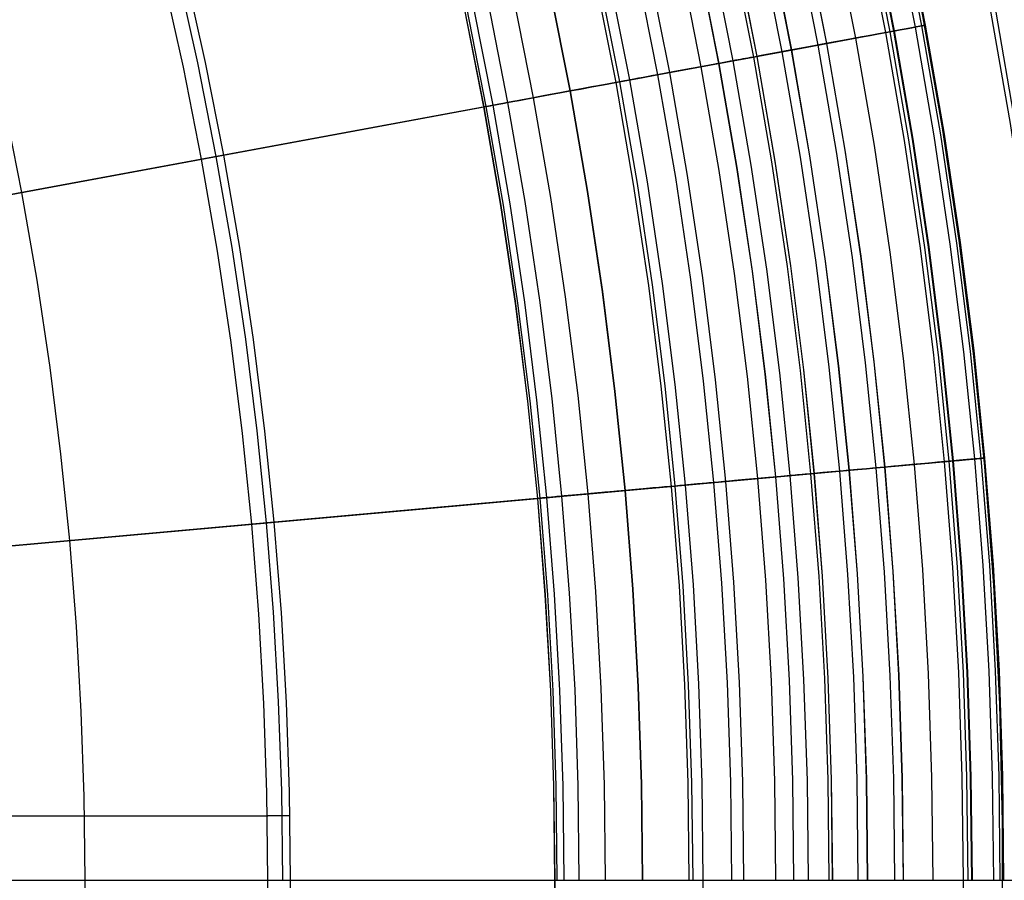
# Model space of a CAD drawing. Header units: millimetres. Extents: x -14 to 488, y -50 to 50.
# Tile 213 of 256: x 393.78 to 398.6, y -0.32 to 3.9. Entities that reach past the tile are written whole.
import ezdxf

# ---------------------------------------------------------------- set-up
doc = ezdxf.new("R2010")
doc.units = ezdxf.units.MM
doc.header["$MEASUREMENT"] = 0
doc.layers.add('Default', color=7, linetype='Continuous')

msp = doc.modelspace()

# ---------------------------------------------------------------- linework, layer by layer
at = {"layer": 'Default'}
for points in [[(398.5945, -0.6136), (398.5947, -0.0327), (398.5802, 0.548), (398.5511, 1.1282), (398.5074, 1.7075), (398.4516, 2.2624), (398.3823, 2.8157), (398.2997, 3.3672), (398.2037, 3.9166), (398.0944, 4.4634), (397.972, 5.0075), (397.8364, 5.5485), (397.6877, 6.0859), (397.5355, 6.5895), (397.3718, 7.0895), (397.1967, 7.5855), (397.0104, 8.0775), (396.8128, 8.5651), (396.6041, 9.048), (396.3845, 9.526), (396.1539, 9.9989)], [(398.5945, -0.6136), (398.5947, -0.0327), (398.5802, 0.548), (398.5511, 1.1282), (398.5074, 1.7075), (398.4516, 2.2624), (398.3823, 2.8157), (398.2997, 3.3672), (398.2037, 3.9166), (398.0944, 4.4634), (397.972, 5.0075), (397.8364, 5.5485), (397.6877, 6.0859), (397.5355, 6.5895), (397.3718, 7.0895), (397.1967, 7.5855), (397.0104, 8.0775), (396.8128, 8.5651), (396.6041, 9.048), (396.3845, 9.526), (396.1539, 9.9989)], [(393.8291, 9.7047), (394.077, 9.2397), (394.3122, 8.7705), (394.5345, 8.2976), (394.744, 7.8213), (394.9405, 7.3424), (395.1242, 6.8611), (395.295, 6.3781), (395.4529, 5.8939), (395.5982, 5.4088), (395.7308, 4.9235), (395.8508, 4.4382), (395.9585, 3.9536), (396.0539, 3.4699), (396.1373, 2.9877), (396.2088, 2.5073), (396.2687, 2.0292), (396.3171, 1.5536), (396.3543, 1.081), (396.3806, 0.6117), (396.3961, 0.146), (396.4013, -0.3158)], [(393.8295, 9.7049), (394.0775, 9.24), (394.3126, 8.7707), (394.535, 8.2978), (394.7444, 7.8215), (394.941, 7.3425), (395.1246, 6.8613), (395.2954, 6.3783), (395.4534, 5.894), (395.5986, 5.409), (395.7312, 4.9236), (395.8513, 4.4383), (395.959, 3.9537), (396.0544, 3.47), (396.1378, 2.9878), (396.2093, 2.5074), (396.2692, 2.0292), (396.3176, 1.5537), (396.3548, 1.0811), (396.3811, 0.6117), (396.3966, 0.146), (396.4017, -0.3158)], [(393.8295, 9.7049), (394.0775, 9.24), (394.3126, 8.7707), (394.535, 8.2978), (394.7444, 7.8215), (394.941, 7.3425), (395.1246, 6.8613), (395.2954, 6.3783), (395.4534, 5.894), (395.5986, 5.409), (395.7312, 4.9236), (395.8513, 4.4383), (395.959, 3.9537), (396.0544, 3.47), (396.1378, 2.9878), (396.2093, 2.5074), (396.2692, 2.0292), (396.3176, 1.5537), (396.3548, 1.0811), (396.3811, 0.6117), (396.3966, 0.146), (396.4017, -0.3158)], [(393.8393, 9.7103), (394.0873, 9.2451), (394.3226, 8.7756), (394.5451, 8.3024), (394.7546, 7.8259), (394.9513, 7.3466), (395.1351, 6.8651), (395.3059, 6.3819), (395.464, 5.8973), (395.6093, 5.412), (395.742, 4.9264), (395.8621, 4.4409), (395.9698, 3.956), (396.0653, 3.472), (396.1488, 2.9896), (396.2203, 2.5089), (396.2802, 2.0305), (396.3287, 1.5547), (396.3659, 1.0818), (396.3922, 0.6122), (396.4077, 0.1463), (396.4129, -0.3158)], [(393.8393, 9.7103), (394.0873, 9.2451), (394.3226, 8.7756), (394.5451, 8.3024), (394.7546, 7.8259), (394.9513, 7.3466), (395.1351, 6.8651), (395.3059, 6.3819), (395.464, 5.8973), (395.6093, 5.412), (395.742, 4.9264), (395.8621, 4.4409), (395.9698, 3.956), (396.0653, 3.472), (396.1488, 2.9896), (396.2203, 2.5089), (396.2802, 2.0305), (396.3287, 1.5547), (396.3659, 1.0818), (396.3922, 0.6122), (396.4077, 0.1463), (396.4129, -0.3158)], [(393.8686, 9.7264), (394.117, 9.2604), (394.3527, 8.7902), (394.5755, 8.3162), (394.7854, 7.8389), (394.9824, 7.3589), (395.1664, 6.8767), (395.3376, 6.3926), (395.4959, 5.9073), (395.6414, 5.4212), (395.7743, 4.9348), (395.8946, 4.4485), (396.0025, 3.9628), (396.0982, 3.4781), (396.1818, 2.9949), (396.2534, 2.5135), (396.3134, 2.0343), (396.3619, 1.5577), (396.3992, 1.0841), (396.4255, 0.6137), (396.4411, 0.147), (396.4463, -0.3158)], [(393.8686, 9.7264), (394.117, 9.2604), (394.3527, 8.7902), (394.5755, 8.3162), (394.7854, 7.8389), (394.9824, 7.3589), (395.1664, 6.8767), (395.3376, 6.3926), (395.4959, 5.9073), (395.6414, 5.4212), (395.7743, 4.9348), (395.8946, 4.4485), (396.0025, 3.9628), (396.0982, 3.4781), (396.1818, 2.9949), (396.2534, 2.5135), (396.3134, 2.0343), (396.3619, 1.5577), (396.3992, 1.0841), (396.4255, 0.6137), (396.4411, 0.147), (396.4463, -0.3158)], [(395.0381, 9.7367), (395.2855, 9.2431), (395.5194, 8.7455), (395.7397, 8.2445), (395.9465, 7.7406), (396.1397, 7.2344), (396.3194, 6.7263), (396.4856, 6.2168), (396.6384, 5.7065), (396.7778, 5.1959), (396.9041, 4.6855), (397.0174, 4.1756), (397.1178, 3.6668), (397.2055, 3.1595), (397.2808, 2.6542), (397.3437, 2.1511), (397.3947, 1.6509), (397.4338, 1.1537), (397.4615, 0.6599), (397.4778, 0.17), (397.4832, -0.3158)], [(396.2446, 9.7087), (396.4898, 9.1869), (396.7209, 8.6615), (396.9378, 8.133), (397.1404, 7.6021), (397.3288, 7.0693), (397.5031, 6.535), (397.6633, 5.9999), (397.8096, 5.4644), (397.942, 4.9291), (398.0608, 4.3944), (398.1661, 3.8608), (398.2581, 3.3288), (398.337, 2.7988), (398.403, 2.2713), (398.4565, 1.7466), (398.4975, 1.2252), (398.5265, 0.7075), (398.5437, 0.1937), (398.5493, -0.3158)], [(396.2734, 9.7227), (396.5191, 9.2002), (396.7505, 8.674), (396.9676, 8.1449), (397.1705, 7.6132), (397.3592, 7.0796), (397.5337, 6.5446), (397.6942, 6.0087), (397.8407, 5.4725), (397.9733, 4.9364), (398.0923, 4.401), (398.1977, 3.8666), (398.2898, 3.3339), (398.3688, 2.8032), (398.435, 2.2749), (398.4885, 1.7495), (398.5296, 1.2274), (398.5586, 0.7089), (398.5758, 0.1944), (398.5814, -0.3158)], [(396.288, 9.7298), (396.5338, 9.2069), (396.7654, 8.6804), (396.9827, 8.1508), (397.1857, 7.6188), (397.3745, 7.0848), (397.5492, 6.5494), (397.7098, 6.0132), (397.8563, 5.4766), (397.9891, 4.9401), (398.1081, 4.4043), (398.2136, 3.8696), (398.3058, 3.3365), (398.3849, 2.8054), (398.451, 2.2767), (398.5046, 1.751), (398.5457, 1.2285), (398.5747, 0.7096), (398.592, 0.1948), (398.5976, -0.3158)], [(396.288, 9.7298), (396.5338, 9.2069), (396.7654, 8.6804), (396.9827, 8.1508), (397.1857, 7.6188), (397.3745, 7.0848), (397.5492, 6.5494), (397.7097, 6.0132), (397.8563, 5.4766), (397.9891, 4.9401), (398.1081, 4.4043), (398.2136, 3.8696), (398.3058, 3.3365), (398.3849, 2.8054), (398.451, 2.2767), (398.5046, 1.751), (398.5457, 1.2285), (398.5747, 0.7096), (398.5919, 0.1948), (398.5976, -0.3158)], [(396.289, 9.7303), (396.5348, 9.2073), (396.7664, 8.6808), (396.9837, 8.1512), (397.1867, 7.6192), (397.3756, 7.0852), (397.5502, 6.5498), (397.7108, 6.0135), (397.8574, 5.4768), (397.9901, 4.9404), (398.1092, 4.4045), (398.2147, 3.8698), (398.3069, 3.3366), (398.3859, 2.8055), (398.4521, 2.2769), (398.5057, 1.7511), (398.5468, 1.2286), (398.5758, 0.7097), (398.593, 0.1948), (398.5987, -0.3158)], [(396.2892, 9.7304), (396.535, 9.2074), (396.7666, 8.6809), (396.9839, 8.1513), (397.187, 7.6193), (397.3758, 7.0852), (397.5505, 6.5498), (397.711, 6.0136), (397.8576, 5.4769), (397.9904, 4.9404), (398.1094, 4.4046), (398.215, 3.8698), (398.3071, 3.3367), (398.3862, 2.8056), (398.4524, 2.2769), (398.5059, 1.7511), (398.5471, 1.2286), (398.5761, 0.7097), (398.5933, 0.1948), (398.599, -0.3158)], [(396.2899, 9.7307), (396.5357, 9.2077), (396.7673, 8.6812), (396.9846, 8.1516), (397.1877, 7.6195), (397.3765, 7.0855), (397.5512, 6.5501), (397.7118, 6.0138), (397.8584, 5.4771), (397.9911, 4.9406), (398.1102, 4.4047), (398.2157, 3.87), (398.3079, 3.3368), (398.387, 2.8057), (398.4531, 2.277), (398.5067, 1.7512), (398.5478, 1.2286), (398.5769, 0.7097), (398.5941, 0.1948), (398.5997, -0.3158)], [(394.8984, 9.6644), (395.144, 9.1744), (395.3762, 8.6804), (395.5949, 8.183), (395.8002, 7.6827), (395.992, 7.1801), (396.1704, 6.6756), (396.3354, 6.1699), (396.4871, 5.6633), (396.6256, 5.1563), (396.751, 4.6495), (396.8634, 4.1433), (396.9631, 3.6382), (397.0502, 3.1345), (397.1249, 2.6328), (397.1874, 2.1334), (397.238, 1.6367), (397.2769, 1.1431), (397.3043, 0.6529), (397.3205, 0.1665), (397.3259, -0.3158)], [(394.8984, 9.6644), (395.144, 9.1744), (395.3762, 8.6804), (395.5949, 8.183), (395.8002, 7.6827), (395.992, 7.1801), (396.1704, 6.6756), (396.3354, 6.1699), (396.4871, 5.6633), (396.6256, 5.1563), (396.751, 4.6495), (396.8634, 4.1433), (396.9631, 3.6382), (397.0502, 3.1345), (397.1249, 2.6328), (397.1874, 2.1334), (397.238, 1.6367), (397.2769, 1.1431), (397.3043, 0.6529), (397.3205, 0.1665), (397.3259, -0.3158)], [(396.1114, 9.644), (396.3551, 9.1256), (396.5846, 8.6036), (396.8001, 8.0785), (397.0014, 7.551), (397.1886, 7.0216), (397.3618, 6.4908), (397.521, 5.9591), (397.6663, 5.4271), (397.7979, 4.8952), (397.9159, 4.364), (398.0205, 3.8339), (398.1119, 3.3053), (398.1903, 2.7787), (398.2559, 2.2546), (398.309, 1.7333), (398.3498, 1.2153), (398.3786, 0.7009), (398.3956, 0.1904), (398.4013, -0.3158)], [(396.1318, 9.6539), (396.3758, 9.135), (396.6056, 8.6125), (396.8212, 8.0869), (397.0227, 7.5589), (397.2101, 7.0289), (397.3835, 6.4976), (397.5428, 5.9654), (397.6883, 5.4328), (397.82, 4.9004), (397.9382, 4.3687), (398.0429, 3.838), (398.1344, 3.3089), (398.2128, 2.7818), (398.2785, 2.2572), (398.3317, 1.7354), (398.3725, 1.2168), (398.4013, 0.7019), (398.4184, 0.1909), (398.424, -0.3158)], [(396.1478, 9.6617), (396.3919, 9.1423), (396.6219, 8.6194), (396.8377, 8.0934), (397.0394, 7.565), (397.227, 7.0347), (397.4004, 6.5029), (397.5599, 5.9703), (397.7055, 5.4373), (397.8373, 4.9045), (397.9556, 4.3723), (398.0604, 3.8412), (398.1519, 3.3117), (398.2304, 2.7842), (398.2962, 2.2592), (398.3493, 1.737), (398.3902, 1.218), (398.419, 0.7027), (398.4361, 0.1913), (398.4417, -0.3158)], [(396.148, 9.6618), (396.3921, 9.1424), (396.6221, 8.6195), (396.8379, 8.0935), (397.0396, 7.5651), (397.2271, 7.0347), (397.4006, 6.503), (397.5601, 5.9703), (397.7057, 5.4374), (397.8375, 4.9045), (397.9558, 4.3723), (398.0606, 3.8413), (398.1521, 3.3118), (398.2306, 2.7843), (398.2964, 2.2592), (398.3495, 1.737), (398.3904, 1.218), (398.4192, 0.7027), (398.4363, 0.1913), (398.442, -0.3158)], [(396.1507, 9.6631), (396.3949, 9.1437), (396.6249, 8.6207), (396.8407, 8.0946), (397.0424, 7.5661), (397.23, 7.0357), (397.4035, 6.5039), (397.563, 5.9712), (397.7086, 5.4381), (397.8405, 4.9052), (397.9587, 4.373), (398.0635, 3.8418), (398.1551, 3.3122), (398.2336, 2.7847), (398.2994, 2.2595), (398.3525, 1.7373), (398.3934, 1.2182), (398.4223, 0.7028), (398.4393, 0.1914), (398.445, -0.3158)], [(394.8465, 9.6376), (395.0915, 9.1489), (395.3231, 8.6562), (395.5412, 8.1601), (395.746, 7.6612), (395.9373, 7.16), (396.1152, 6.6569), (396.2797, 6.1524), (396.431, 5.6472), (396.5691, 5.1416), (396.6942, 4.6362), (396.8063, 4.1313), (396.9057, 3.6276), (396.9926, 3.1253), (397.0671, 2.6249), (397.1294, 2.1268), (397.1799, 1.6315), (397.2186, 1.1392), (397.246, 0.6503), (397.2622, 0.1652), (397.2675, -0.3158)], [(394.6776, 9.5503), (394.9204, 9.0658), (395.1499, 8.5775), (395.3662, 8.0858), (395.5691, 7.5912), (395.7587, 7.0943), (395.9351, 6.5957), (396.0982, 6.0957), (396.2481, 5.5949), (396.385, 5.0937), (396.509, 4.5927), (396.6202, 4.0923), (396.7187, 3.593), (396.8048, 3.0951), (396.8786, 2.5991), (396.9404, 2.1054), (396.9904, 1.6144), (397.0289, 1.1264), (397.056, 0.6419), (397.072, 0.161), (397.0773, -0.3158)], [(394.7221, 9.5733), (394.9655, 9.0877), (395.1955, 8.5982), (395.4123, 8.1054), (395.6157, 7.6097), (395.8058, 7.1116), (395.9825, 6.6118), (396.146, 6.1106), (396.2963, 5.6086), (396.4335, 5.1063), (396.5578, 4.6042), (396.6692, 4.1026), (396.768, 3.6021), (396.8543, 3.103), (396.9283, 2.6059), (396.9902, 2.111), (397.0403, 1.6189), (397.0789, 1.1298), (397.106, 0.6441), (397.1221, 0.1621), (397.1274, -0.3158)], [(395.9777, 9.5791), (396.2198, 9.0641), (396.4479, 8.5455), (396.662, 8.0239), (396.862, 7.4998), (397.0479, 6.9738), (397.22, 6.4465), (397.3781, 5.9183), (397.5225, 5.3897), (397.6533, 4.8613), (397.7705, 4.3335), (397.8744, 3.8068), (397.9652, 3.2817), (398.0431, 2.7586), (398.1083, 2.2379), (398.161, 1.72), (398.2016, 1.2053), (398.2302, 0.6943), (398.2471, 0.1871), (398.2527, -0.3158)], [(392.4497, 9.5124), (392.6941, 9.0809), (392.9265, 8.6449), (393.1471, 8.2049), (393.3555, 7.7613), (393.552, 7.3148), (393.7363, 6.8656), (393.9085, 6.4143), (394.0687, 5.9614), (394.2168, 5.5073), (394.353, 5.0525), (394.4773, 4.5973), (394.5899, 4.1423), (394.6909, 3.6878), (394.7804, 3.2343), (394.8586, 2.7821), (394.9256, 2.3316), (394.9818, 1.8832), (395.0272, 1.4373), (395.0621, 0.9941), (395.0867, 0.554), (395.1013, 0.1173), (395.1061, -0.3158)], [(394.6611, 9.5417), (394.9037, 9.0577), (395.1331, 8.5698), (395.3491, 8.0785), (395.5519, 7.5844), (395.7414, 7.088), (395.9175, 6.5897), (396.0805, 6.0901), (396.2303, 5.5898), (396.3671, 5.089), (396.491, 4.5885), (396.602, 4.0885), (396.7005, 3.5896), (396.7865, 3.0921), (396.8603, 2.5966), (396.922, 2.1033), (396.972, 1.6127), (397.0104, 1.1252), (397.0375, 0.641), (397.0535, 0.1606), (397.0588, -0.3158)], [(394.6611, 9.5417), (394.9037, 9.0577), (395.1331, 8.5698), (395.3491, 8.0785), (395.5519, 7.5844), (395.7414, 7.088), (395.9175, 6.5897), (396.0805, 6.0901), (396.2303, 5.5898), (396.3671, 5.089), (396.491, 4.5885), (396.602, 4.0885), (396.7005, 3.5896), (396.7865, 3.0921), (396.8603, 2.5966), (396.922, 2.1033), (396.972, 1.6127), (397.0104, 1.1252), (397.0375, 0.641), (397.0535, 0.1606), (397.0588, -0.3158)], [(395.8092, 9.4973), (396.0493, 8.9865), (396.2755, 8.4722), (396.4878, 7.9549), (396.6862, 7.4352), (396.8706, 6.9136), (397.0412, 6.3906), (397.1981, 5.8667), (397.3413, 5.3425), (397.4709, 4.8185), (397.5872, 4.2951), (397.6903, 3.7727), (397.7803, 3.252), (397.8576, 2.7332), (397.9222, 2.2168), (397.9745, 1.7032), (398.0147, 1.1928), (398.0431, 0.6859), (398.0599, 0.183), (398.0654, -0.3158)], [(395.8471, 9.5157), (396.0877, 9.004), (396.3143, 8.4887), (396.527, 7.9704), (396.7257, 7.4497), (396.9105, 6.9271), (397.0814, 6.4031), (397.2386, 5.8783), (397.382, 5.3531), (397.5119, 4.8281), (397.6284, 4.3037), (397.7317, 3.7804), (397.8219, 3.2586), (397.8993, 2.7389), (397.9641, 2.2215), (398.0164, 1.7069), (398.0567, 1.1956), (398.0851, 0.6878), (398.102, 0.1839), (398.1075, -0.3158)], [(395.8478, 9.516), (396.0883, 9.0043), (396.315, 8.489), (396.5277, 7.9707), (396.7264, 7.45), (396.9112, 6.9274), (397.0821, 6.4034), (397.2393, 5.8785), (397.3827, 5.3533), (397.5126, 4.8283), (397.6291, 4.3039), (397.7324, 3.7805), (397.8226, 3.2588), (397.9, 2.739), (397.9648, 2.2216), (398.0172, 1.707), (398.0574, 1.1956), (398.0859, 0.6878), (398.1027, 0.1839), (398.1082, -0.3158)], [(394.997, -0.3158), (394.9922, 0.1148), (394.9777, 0.5491), (394.9532, 0.9867), (394.9185, 1.4275), (394.8733, 1.8709), (394.8175, 2.3168), (394.7508, 2.7647), (394.6731, 3.2144), (394.5841, 3.6654), (394.4837, 4.1173), (394.3717, 4.5698), (394.2481, 5.0224), (394.1127, 5.4747), (393.9653, 5.9263), (393.8061, 6.3767), (393.6348, 6.8254), (393.4515, 7.2721), (393.2562, 7.7162), (393.0489, 8.1572), (392.8296, 8.5948), (392.5984, 9.0283), (392.3555, 9.4574)], [(391.3387, 9.4107), (391.5816, 9.0061), (391.8133, 8.5968), (392.0338, 8.1833), (392.243, 7.766), (392.4407, 7.3453), (392.627, 6.9217), (392.8019, 6.4957), (392.9652, 6.0677), (393.1171, 5.6381), (393.2576, 5.2073), (393.3868, 4.7759), (393.5047, 4.3442), (393.6115, 3.9126), (393.7073, 3.4816), (393.7922, 3.0514), (393.8663, 2.6225), (393.9299, 2.1952), (393.9832, 1.7699), (394.0262, 1.347), (394.0593, 0.9266), (394.0827, 0.5092), (394.0965, 0.095), (394.1011, -0.3158)], [(394.4584, 9.4369), (394.6984, 8.9581), (394.9253, 8.4753), (395.1391, 7.9893), (395.3397, 7.5004), (395.5272, 7.0092), (395.7015, 6.5163), (395.8627, 6.022), (396.011, 5.527), (396.1463, 5.0316), (396.2688, 4.5363), (396.3787, 4.0417), (396.4761, 3.5481), (396.5612, 3.0559), (396.6342, 2.5656), (396.6953, 2.0776), (396.7447, 1.5922), (396.7827, 1.1099), (396.8095, 0.6309), (396.8254, 0.1555), (396.8306, -0.3158)], [(394.4584, 9.4369), (394.6984, 8.9581), (394.9253, 8.4753), (395.1391, 7.9893), (395.3397, 7.5004), (395.5272, 7.0092), (395.7015, 6.5163), (395.8627, 6.022), (396.011, 5.527), (396.1463, 5.0316), (396.2688, 4.5363), (396.3787, 4.0417), (396.4761, 3.5481), (396.5612, 3.0559), (396.6342, 2.5656), (396.6953, 2.0776), (396.7447, 1.5922), (396.7827, 1.1099), (396.8095, 0.6309), (396.8254, 0.1555), (396.8306, -0.3158)], [(394.4596, 9.4375), (394.6996, 8.9586), (394.9265, 8.4759), (395.1403, 7.9898), (395.341, 7.5009), (395.5284, 7.0097), (395.7027, 6.5167), (395.864, 6.0224), (396.0122, 5.5273), (396.1475, 5.0319), (396.2701, 4.5366), (396.38, 4.042), (396.4774, 3.5483), (396.5625, 3.0561), (396.6355, 2.5658), (396.6966, 2.0777), (396.746, 1.5923), (396.784, 1.1099), (396.8108, 0.6309), (396.8267, 0.1556), (396.8319, -0.3158)], [(395.6478, 9.419), (395.886, 8.9122), (396.1104, 8.402), (396.321, 7.8889), (396.5177, 7.3733), (396.7007, 6.8558), (396.87, 6.337), (397.0256, 5.8174), (397.1676, 5.2974), (397.2962, 4.7775), (397.4116, 4.2582), (397.5138, 3.7401), (397.6032, 3.2235), (397.6798, 2.7088), (397.7439, 2.1965), (397.7958, 1.687), (397.8357, 1.1807), (397.8638, 0.6779), (397.8805, 0.179), (397.886, -0.3158)], [(395.6895, 9.4392), (395.9282, 8.9314), (396.153, 8.4201), (396.3641, 7.9059), (396.5612, 7.3893), (396.7446, 6.8707), (396.9142, 6.3509), (397.0701, 5.8301), (397.2125, 5.309), (397.3413, 4.7881), (397.4569, 4.2678), (397.5594, 3.7485), (397.6489, 3.2308), (397.7257, 2.7151), (397.79, 2.2018), (397.8419, 1.6912), (397.8819, 1.1838), (397.9101, 0.68), (397.9268, 0.18), (397.9323, -0.3158)], [(395.6903, 9.4396), (395.929, 8.9318), (396.1538, 8.4205), (396.3649, 7.9062), (396.562, 7.3896), (396.7454, 6.871), (396.915, 6.3511), (397.0709, 5.8303), (397.2133, 5.3092), (397.3422, 4.7883), (397.4578, 4.2679), (397.5603, 3.7487), (397.6498, 3.231), (397.7266, 2.7152), (397.7908, 2.2019), (397.8428, 1.6913), (397.8828, 1.1839), (397.9109, 0.68), (397.9277, 0.18), (397.9332, -0.3158)], [(394.2966, 9.3533), (394.5346, 8.8785), (394.7596, 8.3999), (394.9715, 7.918), (395.1704, 7.4334), (395.3562, 6.9464), (395.529, 6.4577), (395.6889, 5.9677), (395.8358, 5.4769), (395.97, 4.9857), (396.0915, 4.4947), (396.2004, 4.0043), (396.297, 3.5149), (396.3814, 3.027), (396.4538, 2.5409), (396.5143, 2.0571), (396.5633, 1.5758), (396.601, 1.0976), (396.6275, 0.6227), (396.6433, 0.1515), (396.6485, -0.3158)], [(394.2966, 9.3533), (394.5346, 8.8785), (394.7596, 8.3999), (394.9715, 7.918), (395.1704, 7.4334), (395.3562, 6.9464), (395.529, 6.4577), (395.6889, 5.9677), (395.8358, 5.4769), (395.97, 4.9857), (396.0915, 4.4947), (396.2004, 4.0043), (396.297, 3.5149), (396.3814, 3.027), (396.4538, 2.5409), (396.5143, 2.0571), (396.5633, 1.5758), (396.601, 1.0976), (396.6275, 0.6227), (396.6433, 0.1515), (396.6485, -0.3158)], [(395.5202, 9.357), (395.7569, 8.8535), (395.9799, 8.3465), (396.1891, 7.8367), (396.3846, 7.3244), (396.5664, 6.8102), (396.7346, 6.2947), (396.8892, 5.7783), (397.0303, 5.2616), (397.1581, 4.7451), (397.2728, 4.2291), (397.3744, 3.7143), (397.4631, 3.2009), (397.5393, 2.6896), (397.603, 2.1805), (397.6545, 1.6743), (397.6941, 1.1712), (397.7221, 0.6716), (397.7387, 0.1758), (397.7441, -0.3158)], [(395.535, 9.3642), (395.7719, 8.8603), (395.995, 8.353), (396.2044, 7.8427), (396.4001, 7.33), (396.582, 6.8155), (396.7503, 6.2996), (396.905, 5.7829), (397.0463, 5.2658), (397.1742, 4.7488), (397.2889, 4.2325), (397.3906, 3.7173), (397.4794, 3.2036), (397.5556, 2.6918), (397.6193, 2.1824), (397.6709, 1.6758), (397.7106, 1.1723), (397.7385, 0.6723), (397.7551, 0.1762), (397.7606, -0.3158)], [(395.5356, 9.3645), (395.7725, 8.8606), (395.9956, 8.3532), (396.205, 7.843), (396.4007, 7.3303), (396.5826, 6.8157), (396.7509, 6.2998), (396.9057, 5.783), (397.0469, 5.2659), (397.1748, 4.749), (397.2895, 4.2327), (397.3912, 3.7174), (397.48, 3.2037), (397.5562, 2.6919), (397.62, 2.1825), (397.6716, 1.6758), (397.7112, 1.1723), (397.7392, 0.6723), (397.7558, 0.1762), (397.7612, -0.3158)], [(396.8558, 9.3533), (397.0909, 8.8187), (397.3116, 8.281), (397.5177, 7.7408), (397.7094, 7.1986), (397.8868, 6.655), (398.0498, 6.1105), (398.1987, 5.5656), (398.3334, 5.0209), (398.4543, 4.4769), (398.5614, 3.9339), (398.655, 3.3926), (398.7353, 2.8534), (398.8025, 2.3166), (398.8569, 1.7828), (398.8986, 1.2522), (398.9281, 0.7254), (398.9456, 0.2026), (398.9513, -0.3158)], [(396.8558, 9.3533), (397.0909, 8.8187), (397.3116, 8.281), (397.5177, 7.7408), (397.7094, 7.1986), (397.8868, 6.655), (398.0498, 6.1105), (398.1987, 5.5656), (398.3334, 5.0209), (398.4543, 4.4769), (398.5614, 3.9339), (398.655, 3.3926), (398.7353, 2.8534), (398.8025, 2.3166), (398.8569, 1.7828), (398.8986, 1.2522), (398.9281, 0.7254), (398.9456, 0.2026), (398.9513, -0.3158)], [(395.4288, 9.3126), (395.6644, 8.8114), (395.8863, 8.3068), (396.0946, 7.7992), (396.2892, 7.2893), (396.4702, 6.7775), (396.6376, 6.2643), (396.7915, 5.7504), (396.932, 5.236), (397.0592, 4.7218), (397.1733, 4.2083), (397.2744, 3.6958), (397.3628, 3.1848), (397.4386, 2.6758), (397.502, 2.1691), (397.5533, 1.6652), (397.5927, 1.1644), (397.6205, 0.667), (397.637, 0.1736), (397.6425, -0.3158)], [(396.8338, 9.3433), (397.0686, 8.8092), (397.2891, 8.2721), (397.495, 7.7325), (397.6865, 7.1908), (397.8637, 6.6478), (398.0265, 6.1038), (398.1752, 5.5596), (398.3099, 5.0154), (398.4306, 4.4719), (398.5376, 3.9295), (398.6311, 3.3888), (398.7113, 2.8501), (398.7785, 2.3139), (398.8328, 1.7806), (398.8745, 1.2506), (398.9039, 0.7243), (398.9214, 0.2021), (398.9271, -0.3158)], [(394.183, 9.2945), (394.4195, 8.8226), (394.6431, 8.347), (394.8538, 7.868), (395.0515, 7.3863), (395.2362, 6.9023), (395.4079, 6.4165), (395.5668, 5.9295), (395.7129, 5.4417), (395.8462, 4.9535), (395.967, 4.4655), (396.0753, 3.9781), (396.1713, 3.4916), (396.2551, 3.0067), (396.327, 2.5235), (396.3872, 2.0426), (396.4359, 1.5644), (396.4734, 1.089), (396.4998, 0.617), (396.5154, 0.1487), (396.5206, -0.3158)], [(394.183, 9.2945), (394.4195, 8.8226), (394.6431, 8.347), (394.8538, 7.868), (395.0515, 7.3863), (395.2362, 6.9023), (395.4079, 6.4165), (395.5668, 5.9295), (395.7129, 5.4417), (395.8462, 4.9535), (395.967, 4.4655), (396.0753, 3.9781), (396.1713, 3.4916), (396.2551, 3.0067), (396.327, 2.5235), (396.3872, 2.0426), (396.4359, 1.5644), (396.4734, 1.089), (396.4998, 0.617), (396.5154, 0.1487), (396.5206, -0.3158)], [(395.3648, 9.2816), (395.5996, 8.782), (395.8209, 8.279), (396.0285, 7.7731), (396.2224, 7.2648), (396.4028, 6.7546), (396.5697, 6.2431), (396.7231, 5.7308), (396.8631, 5.2181), (396.99, 4.7056), (397.1037, 4.1937), (397.2045, 3.6828), (397.2926, 3.1735), (397.3681, 2.6661), (397.4313, 2.1611), (397.4825, 1.6588), (397.5218, 1.1596), (397.5495, 0.6639), (397.5659, 0.172), (397.5714, -0.3158)], [(395.365, 9.2817), (395.5998, 8.7821), (395.8211, 8.2791), (396.0287, 7.7731), (396.2227, 7.2648), (396.4031, 6.7547), (396.5699, 6.2432), (396.7233, 5.7309), (396.8634, 5.2182), (396.9902, 4.7057), (397.1039, 4.1937), (397.2047, 3.6829), (397.2928, 3.1736), (397.3683, 2.6662), (397.4316, 2.1611), (397.4827, 1.6588), (397.522, 1.1596), (397.5497, 0.6639), (397.5662, 0.172), (397.5716, -0.3158)], [(394.1011, -0.3158), (394.0965, -0.7265)], [(394.9922, -0.7464), (394.997, -0.3158)], [(395.1061, -0.3158), (395.1013, -0.7488)], [(396.4013, -0.3158), (396.3961, -0.7775)], [(396.4017, -0.3158), (396.3966, -0.7776)], [(396.4017, -0.3158), (396.3966, -0.7776)], [(397.1274, -0.3158), (397.1221, -0.7937)], [(398.4013, -0.3158), (398.3956, -0.8219)]]:
    msp.add_lwpolyline(points, dxfattribs=at)
at = {"layer": 'Default', "extrusion": (-0.181963, 0.983305, 0)}
msp.add_lwpolyline([(-388.7782, 167.9005), (-388.7779, 167.9027), (-388.7776, 167.9049), (-388.7773, 167.9071), (-388.7769, 167.9094), (-388.7765, 167.9116), (-388.776, 167.9139), (-388.7754, 167.9161), (-388.7748, 167.9184), (-388.7741, 167.9207), (-388.7733, 167.9229), (-388.7726, 167.9252), (-388.7717, 167.9275), (-388.7708, 167.9297), (-388.7698, 167.932), (-388.7688, 167.9342), (-388.7677, 167.9364), (-388.7665, 167.9386), (-388.7653, 167.9408), (-388.764, 167.943), (-388.7627, 167.9451), (-388.7613, 167.9472), (-388.7598, 167.9493), (-388.7583, 167.9513), (-388.7567, 167.9534), (-388.7551, 167.9553), (-388.7534, 167.9573), (-388.7517, 167.9592), (-388.7499, 167.9611), (-388.748, 167.9629), (-388.7462, 167.9646), (-388.7442, 167.9664), (-388.7422, 167.968), (-388.7402, 167.9697), (-388.7382, 167.9712), (-388.7361, 167.9727), (-388.7339, 167.9742), (-388.7318, 167.9756), (-388.7296, 167.9769), (-388.7273, 167.9782), (-388.7251, 167.9794), (-388.7228, 167.9806), (-388.7205, 167.9817), (-388.7182, 167.9827), (-388.7158, 167.9837), (-388.7135, 167.9846), (-388.7111, 167.9855), (-388.7088, 167.9862), (-388.7064, 167.987), (-388.704, 167.9876), (-388.7016, 167.9882), (-388.6992, 167.9887), (-388.6968, 167.9892), (-388.6944, 167.9896), (-388.6921, 167.99), (-388.6897, 167.9903), (-388.6873, 167.9905), (-388.685, 167.9907), (-388.6827, 167.9908), (-388.6803, 167.9909), (-388.678, 167.9909), (-388.6758, 167.9908), (-388.6735, 167.9908), (-388.6713, 167.9906), (-388.6691, 167.9904)], dxfattribs=at)
at = {"layer": 'Default', "extrusion": (-0.087968, 0.996123, 0)}
for points in [[(-397.1127, 22.4213), (-397.113, 22.3872), (-397.1141, 22.3528), (-397.1159, 22.3181), (-397.1185, 22.2832), (-397.1218, 22.248), (-397.1259, 22.2127), (-397.1309, 22.1772), (-397.1366, 22.1416), (-397.1432, 22.1058), (-397.1506, 22.07), (-397.1589, 22.0342), (-397.1681, 21.9983), (-397.1781, 21.9625), (-397.189, 21.9267), (-397.2008, 21.891), (-397.2134, 21.8554), (-397.227, 21.82), (-397.2414, 21.7848), (-397.2568, 21.7499), (-397.273, 21.7152), (-397.2901, 21.6809), (-397.308, 21.6469), (-397.3269, 21.6133), (-397.3466, 21.5801), (-397.3671, 21.5474), (-397.3885, 21.5151), (-397.4106, 21.4834), (-397.4336, 21.4523), (-397.4573, 21.4218), (-397.4818, 21.392), (-397.507, 21.3628), (-397.5329, 21.3343), (-397.5595, 21.3065), (-397.5868, 21.2795), (-397.6147, 21.2532), (-397.6432, 21.2278), (-397.6722, 21.2032), (-397.7018, 21.1794), (-397.7318, 21.1566), (-397.7624, 21.1346), (-397.7934, 21.1135), (-397.8247, 21.0933), (-397.8565, 21.074), (-397.8885, 21.0557), (-397.9209, 21.0383), (-397.9535, 21.0219), (-397.9864, 21.0064), (-398.0194, 20.9919), (-398.0526, 20.9783), (-398.0859, 20.9657), (-398.1193, 20.9541), (-398.1527, 20.9433), (-398.1862, 20.9335), (-398.2197, 20.9247), (-398.2531, 20.9167), (-398.2865, 20.9096), (-398.3197, 20.9035), (-398.3529, 20.8982), (-398.3858, 20.8938), (-398.4186, 20.8902), (-398.4512, 20.8874), (-398.4836, 20.8855), (-398.5157, 20.8844), (-398.5476, 20.884), (-398.5794, 20.8844), (-398.6115, 20.8855), (-398.6439, 20.8874), (-398.6765, 20.8902), (-398.7093, 20.8938), (-398.7423, 20.8982), (-398.7754, 20.9035), (-398.8087, 20.9096), (-398.842, 20.9167), (-398.8754, 20.9247), (-398.9089, 20.9335), (-398.9424, 20.9433), (-398.9758, 20.9541), (-399.0092, 20.9657), (-399.0426, 20.9783), (-399.0757, 20.9919), (-399.1088, 21.0064), (-399.1416, 21.0219), (-399.1742, 21.0383), (-399.2066, 21.0557), (-399.2387, 21.074), (-399.2704, 21.0933), (-399.3018, 21.1135), (-399.3328, 21.1346), (-399.3633, 21.1566), (-399.3934, 21.1794), (-399.4229, 21.2032), (-399.452, 21.2278), (-399.4804, 21.2532), (-399.5083, 21.2795), (-399.5356, 21.3065), (-399.5622, 21.3343), (-399.5881, 21.3628), (-399.6133, 21.392), (-399.6378, 21.4218), (-399.6615, 21.4523), (-399.6845, 21.4834), (-399.7067, 21.5151), (-399.728, 21.5474), (-399.7486, 21.5801), (-399.7682, 21.6133), (-399.7871, 21.6469), (-399.8051, 21.6809), (-399.8222, 21.7152), (-399.8384, 21.7499), (-399.8537, 21.7848), (-399.8682, 21.82), (-399.8817, 21.8554), (-399.8944, 21.891), (-399.9062, 21.9267), (-399.917, 21.9625), (-399.9271, 21.9983), (-399.9362, 22.0342), (-399.9445, 22.07), (-399.9519, 22.1058), (-399.9585, 22.1416), (-399.9642, 22.1772), (-399.9692, 22.2127), (-399.9733, 22.248), (-399.9766, 22.2832), (-399.9792, 22.3181), (-399.981, 22.3528), (-399.9821, 22.3872), (-399.9825, 22.4213)], [(-399.9825, 22.4213), (-399.9821, 22.4554), (-399.981, 22.4899), (-399.9792, 22.5245), (-399.9766, 22.5595), (-399.9733, 22.5946), (-399.9692, 22.6299), (-399.9642, 22.6654), (-399.9585, 22.7011), (-399.9519, 22.7368), (-399.9445, 22.7726), (-399.9362, 22.8085), (-399.9271, 22.8443), (-399.917, 22.8802), (-399.9062, 22.916), (-399.8944, 22.9516), (-399.8817, 22.9872), (-399.8682, 23.0226), (-399.8537, 23.0578), (-399.8384, 23.0927), (-399.8222, 23.1274), (-399.8051, 23.1618), (-399.7871, 23.1958), (-399.7682, 23.2294), (-399.7486, 23.2626), (-399.728, 23.2953), (-399.7067, 23.3275), (-399.6845, 23.3592), (-399.6615, 23.3903), (-399.6378, 23.4208), (-399.6133, 23.4507), (-399.5881, 23.4799), (-399.5622, 23.5084), (-399.5356, 23.5362), (-399.5083, 23.5632), (-399.4804, 23.5894), (-399.452, 23.6148), (-399.4229, 23.6394), (-399.3934, 23.6632), (-399.3633, 23.6861), (-399.3328, 23.7081), (-399.3018, 23.7292), (-399.2704, 23.7493), (-399.2387, 23.7686), (-399.2066, 23.7869), (-399.1742, 23.8043), (-399.1416, 23.8207), (-399.1088, 23.8362), (-399.0757, 23.8507), (-399.0426, 23.8643), (-399.0092, 23.8769), (-398.9758, 23.8886), (-398.9424, 23.8993), (-398.9089, 23.9091), (-398.8754, 23.918), (-398.842, 23.9259), (-398.8087, 23.933), (-398.7754, 23.9392), (-398.7423, 23.9444), (-398.7093, 23.9489), (-398.6765, 23.9524), (-398.6439, 23.9552), (-398.6115, 23.9571), (-398.5794, 23.9583), (-398.5476, 23.9587), (-398.5157, 23.9583), (-398.4836, 23.9571), (-398.4512, 23.9552), (-398.4186, 23.9524), (-398.3858, 23.9489), (-398.3529, 23.9444), (-398.3197, 23.9392), (-398.2865, 23.933), (-398.2531, 23.9259), (-398.2197, 23.918), (-398.1862, 23.9091), (-398.1527, 23.8993), (-398.1193, 23.8886), (-398.0859, 23.8769), (-398.0526, 23.8643), (-398.0194, 23.8507), (-397.9864, 23.8362), (-397.9535, 23.8207), (-397.9209, 23.8043), (-397.8885, 23.7869), (-397.8565, 23.7686), (-397.8247, 23.7493), (-397.7934, 23.7292), (-397.7624, 23.7081), (-397.7318, 23.6861), (-397.7018, 23.6632), (-397.6722, 23.6394), (-397.6432, 23.6148), (-397.6147, 23.5894), (-397.5868, 23.5632), (-397.5595, 23.5362), (-397.5329, 23.5084), (-397.507, 23.4799), (-397.4818, 23.4507), (-397.4573, 23.4208), (-397.4336, 23.3903), (-397.4106, 23.3592), (-397.3885, 23.3275), (-397.3671, 23.2953), (-397.3466, 23.2626), (-397.3269, 23.2294), (-397.308, 23.1958), (-397.2901, 23.1618), (-397.273, 23.1274), (-397.2568, 23.0927), (-397.2414, 23.0578), (-397.227, 23.0226), (-397.2134, 22.9872), (-397.2008, 22.9516), (-397.189, 22.916), (-397.1781, 22.8802), (-397.1681, 22.8443), (-397.1589, 22.8085), (-397.1506, 22.7726), (-397.1432, 22.7368), (-397.1366, 22.7011), (-397.1309, 22.6654), (-397.1259, 22.6299), (-397.1218, 22.5946), (-397.1185, 22.5595), (-397.1159, 22.5245), (-397.1141, 22.4899), (-397.113, 22.4554), (-397.1127, 22.4213)]]:
    msp.add_lwpolyline(points, dxfattribs=at)
at = {"layer": 'Default', "extrusion": (-0.089854, 0.995955, 0)}
msp.add_lwpolyline([(-393.5584, 167.9005), (-393.5581, 167.9027), (-393.5579, 167.9049), (-393.5575, 167.9071), (-393.5571, 167.9094), (-393.5567, 167.9116), (-393.5562, 167.9139), (-393.5556, 167.9161), (-393.555, 167.9184), (-393.5543, 167.9207), (-393.5536, 167.9229), (-393.5528, 167.9252), (-393.5519, 167.9275), (-393.551, 167.9297), (-393.55, 167.932), (-393.549, 167.9342), (-393.5479, 167.9364), (-393.5467, 167.9386), (-393.5455, 167.9408), (-393.5442, 167.943), (-393.5429, 167.9451), (-393.5415, 167.9472), (-393.54, 167.9493), (-393.5385, 167.9513), (-393.5369, 167.9534), (-393.5353, 167.9553), (-393.5336, 167.9573), (-393.5319, 167.9592), (-393.5301, 167.9611), (-393.5282, 167.9629), (-393.5264, 167.9646), (-393.5244, 167.9664), (-393.5225, 167.968), (-393.5204, 167.9697), (-393.5184, 167.9712), (-393.5163, 167.9727), (-393.5141, 167.9742), (-393.512, 167.9756), (-393.5098, 167.9769), (-393.5076, 167.9782), (-393.5053, 167.9794), (-393.503, 167.9806), (-393.5007, 167.9817), (-393.4984, 167.9827), (-393.4961, 167.9837), (-393.4937, 167.9846), (-393.4913, 167.9855), (-393.489, 167.9862), (-393.4866, 167.987), (-393.4842, 167.9876), (-393.4818, 167.9882), (-393.4794, 167.9887), (-393.477, 167.9892), (-393.4746, 167.9896), (-393.4723, 167.99), (-393.4699, 167.9903), (-393.4675, 167.9905), (-393.4652, 167.9907), (-393.4629, 167.9908), (-393.4605, 167.9909), (-393.4582, 167.9909), (-393.456, 167.9908), (-393.4537, 167.9908), (-393.4515, 167.9906), (-393.4493, 167.9904)], dxfattribs=at)
at = {"layer": 'Default', "extrusion": (0, 1, 0)}
for points in [[(-393.1057, 167.8086), (-394.997, 167.9904)], [(-395.1061, 167.9005), (-395.1058, 167.9027), (-395.1055, 167.9049), (-395.1052, 167.9071), (-395.1048, 167.9094), (-395.1044, 167.9116), (-395.1039, 167.9139), (-395.1033, 167.9161), (-395.1027, 167.9184), (-395.102, 167.9207), (-395.1013, 167.9229), (-395.1005, 167.9252), (-395.0996, 167.9275), (-395.0987, 167.9297), (-395.0977, 167.932), (-395.0967, 167.9342), (-395.0956, 167.9364), (-395.0944, 167.9386), (-395.0932, 167.9408), (-395.0919, 167.943), (-395.0906, 167.9451), (-395.0892, 167.9472), (-395.0877, 167.9493), (-395.0862, 167.9513), (-395.0846, 167.9534), (-395.083, 167.9553), (-395.0813, 167.9573), (-395.0796, 167.9592), (-395.0778, 167.9611), (-395.0759, 167.9629), (-395.0741, 167.9646), (-395.0721, 167.9664), (-395.0702, 167.968), (-395.0681, 167.9697), (-395.0661, 167.9712), (-395.064, 167.9727), (-395.0618, 167.9742), (-395.0597, 167.9756), (-395.0575, 167.9769), (-395.0552, 167.9782), (-395.053, 167.9794), (-395.0507, 167.9806), (-395.0484, 167.9817), (-395.0461, 167.9827), (-395.0437, 167.9837), (-395.0414, 167.9846), (-395.039, 167.9855), (-395.0367, 167.9862), (-395.0343, 167.987), (-395.0319, 167.9876), (-395.0295, 167.9882), (-395.0271, 167.9887), (-395.0247, 167.9892), (-395.0223, 167.9896), (-395.02, 167.99), (-395.0176, 167.9903), (-395.0152, 167.9905), (-395.0129, 167.9907), (-395.0106, 167.9908), (-395.0082, 167.9909), (-395.0059, 167.9909), (-395.0037, 167.9908), (-395.0014, 167.9908), (-394.9992, 167.9906), (-394.997, 167.9904)]]:
    msp.add_lwpolyline(points, dxfattribs=at)
at = {"layer": 'Default'}
for points in [[(395.0702, -0.3158, 167.968), (395.0652, 0.1222, 167.968), (395.0504, 0.56, 167.968), (395.0258, 0.9974, 167.968), (394.9914, 1.434, 167.968), (394.9455, 1.8845, 167.968), (394.8891, 2.3337, 167.968), (394.8223, 2.7816, 167.968), (394.745, 3.2277, 167.968), (394.6547, 3.6851, 167.968), (394.5535, 4.1403, 167.968), (394.4414, 4.5928, 167.968), (394.3184, 5.0426, 167.968), (394.1813, 5.5006, 167.968), (394.0329, 5.955, 167.968), (393.8734, 6.4057, 167.968), (393.7029, 6.8524, 167.968), (393.5176, 7.3038, 167.968), (393.321, 7.7505, 167.968), (393.1133, 8.1921, 167.968), (392.8946, 8.6284, 167.968), (392.6614, 9.0658, 167.968), (392.417, 9.4971, 167.968)], [(392.8134, 2.8703, 167.8086), (395.4678, 3.3615, 135.9018), (396.768, 3.6021, 113.236), (397.5849, 3.7532, 93.2153), (398.2136, 3.8696, 30.9743), (398.2031, 3.8676, 30.2517), (398.1898, 3.8652, 29.9205), (398.1718, 3.8619, 29.6087), (398.1495, 3.8577, 29.3157), (398.1232, 3.8529, 29.0412), (398.0934, 3.8473, 28.7845), (398.0606, 3.8413, 28.5452), (398.025, 3.8347, 28.3228), (397.9871, 3.8277, 28.1165), (397.9473, 3.8203, 27.9256), (397.9059, 3.8127, 27.7494), (397.8634, 3.8048, 27.5871), (397.82, 3.7968, 27.438), (397.7763, 3.7887, 27.3014), (397.7324, 3.7805, 27.1765), (397.6888, 3.7725, 27.0625), (397.6456, 3.7645, 26.9585), (397.6027, 3.7565, 26.8631), (397.5603, 3.7487, 26.7753), (397.5182, 3.7409, 26.694), (397.4762, 3.7331, 26.618), (397.4339, 3.7253, 26.5461), (397.3912, 3.7174, 26.4772), (397.3475, 3.7093, 26.41), (397.3024, 3.701, 26.3433), (396.894, 3.6254, 25.7739), (396.8272, 3.613, 25.6736), (396.7627, 3.6011, 25.5725), (396.7005, 3.5896, 25.4705), (396.6406, 3.5785, 25.3673), (396.5832, 3.5679, 25.2629), (396.5283, 3.5577, 25.1573), (396.4761, 3.5481, 25.0504), (396.4267, 3.5389, 24.9422), (396.3803, 3.5303, 24.8329), (396.337, 3.5223, 24.7227), (396.297, 3.5149, 24.6119), (396.2604, 3.5081, 24.5007), (396.2273, 3.502, 24.3897), (396.1975, 3.4965, 24.2791), (396.1713, 3.4916, 24.1696), (396.1484, 3.4874, 24.0615), (396.1287, 3.4838, 23.9552), (396.1121, 3.4807, 23.8511), (396.0982, 3.4781, 23.7495), (396.0869, 3.476, 23.6507), (396.0779, 3.4744, 23.5549), (396.0653, 3.472, 23.3725), (396.0583, 3.4707, 23.2024), (396.0539, 3.4699, 22.75), (396.0583, 3.4707, 22.2976), (396.0653, 3.472, 22.1275), (396.0779, 3.4744, 21.9451), (396.0869, 3.476, 21.8493), (396.0982, 3.4781, 21.7505), (396.1121, 3.4807, 21.6489), (396.1287, 3.4838, 21.5448), (396.1484, 3.4874, 21.4385), (396.1713, 3.4916, 21.3304), (396.1975, 3.4965, 21.2209), (396.2273, 3.502, 21.1103), (396.2604, 3.5081, 20.9993), (396.297, 3.5149, 20.8881), (396.337, 3.5223, 20.7773), (396.3803, 3.5303, 20.6671), (396.4267, 3.5389, 20.5578), (396.4761, 3.5481, 20.4496), (396.5283, 3.5577, 20.3427), (396.5832, 3.5679, 20.2371), (396.6406, 3.5785, 20.1327), (396.7005, 3.5896, 20.0295), (396.7627, 3.6011, 19.9275), (396.8272, 3.613, 19.8264), (396.894, 3.6254, 19.7261), (397.3019, 3.7009, 19.1572), (397.347, 3.7092, 19.0905), (397.3906, 3.7173, 19.0234), (397.4332, 3.7252, 18.9545), (397.4754, 3.733, 18.8826), (397.5173, 3.7407, 18.8065), (397.5594, 3.7485, 18.7251), (397.6019, 3.7564, 18.6371), (397.6448, 3.7643, 18.5415), (397.6881, 3.7723, 18.437), (397.7317, 3.7804, 18.3225), (397.7756, 3.7885, 18.197), (397.8194, 3.7966, 18.0597), (397.8629, 3.8047, 17.9098), (397.9055, 3.8126, 17.7466), (397.9469, 3.8202, 17.5693), (397.9868, 3.8276, 17.3773), (398.0247, 3.8346, 17.1698), (398.0604, 3.8412, 16.946), (398.0933, 3.8473, 16.7054), (398.1231, 3.8528, 16.4472), (398.1494, 3.8577, 16.1711), (398.1718, 3.8618, 15.8763), (398.1898, 3.8652, 15.5623), (398.203, 3.8676, 15.2287), (398.2136, 3.8696, 14.5001), (398.1661, 3.8608, 9.9809), (398.1122, 3.8508, 8.3072), (398.0429, 3.838, 6.9636), (397.9622, 3.8231, 5.9048), (397.8744, 3.8068, 5.0834), (397.8292, 3.7985, 4.7466), (397.7834, 3.79, 4.4491), (397.7371, 3.7814, 4.1831), (397.6439, 3.7642, 3.7196), (397.5988, 3.7558, 3.5233), (397.5553, 3.7478, 3.3511), (397.5138, 3.7401, 3.2022), (397.4746, 3.7328, 3.0758), (397.438, 3.7261, 2.9701), (397.4208, 3.7229, 2.9244), (397.4045, 3.7198, 2.8831), (397.389, 3.717, 2.8459), (397.3744, 3.7143, 2.8126), (397.3607, 3.7118, 2.7829), (397.3478, 3.7094, 2.7564), (397.3354, 3.7071, 2.7324), (397.3234, 3.7048, 2.7106), (397.3115, 3.7026, 2.6904), (397.2995, 3.7004, 2.6714), (397.2872, 3.6981, 2.6529), (397.2744, 3.6958, 2.6346), (397.2609, 3.6933, 2.6158), (397.2463, 3.6906, 2.5964), (397.2304, 3.6876, 2.576), (397.2127, 3.6844, 2.5542), (397.193, 3.6807, 2.5308), (397.1708, 3.6766, 2.5055), (397.1178, 3.6668, 2.4477), (397.0602, 3.6561, 2.3882), (397.006, 3.6461, 2.3355), (396.9799, 3.6413, 2.3116), (396.9546, 3.6366, 2.2891), (396.9299, 3.632, 2.2681), (396.9057, 3.6276, 2.2484), (396.8821, 3.6232, 2.2299), (396.8588, 3.6189, 2.2126), (396.8358, 3.6146, 2.1963), (396.8128, 3.6104, 2.181), (396.7898, 3.6061, 2.1666), (396.7665, 3.6018, 2.1529), (396.7429, 3.5974, 2.1398), (396.7187, 3.593, 2.1272), (396.6938, 3.5883, 2.1151), (396.668, 3.5836, 2.1034), (396.641, 3.5786, 2.0921), (396.6124, 3.5733, 2.0813), (396.582, 3.5677, 2.0709), (396.5496, 3.5617, 2.061), (396.5148, 3.5552, 2.0515), (396.4774, 3.5483, 2.0424), (396.4371, 3.5408, 2.0338), (396.3937, 3.5328, 2.0259), (396.3469, 3.5241, 2.0187), (396.2965, 3.5148, 2.0124), (396.2423, 3.5048, 2.0073), (396.184, 3.494, 2.0034), (396.1215, 3.4824, 2.0009), (375.5965, -0.3158, 2)], [(393.0349, 1.2575, 167.8086), (395.7235, 1.5001, 135.9018), (397.0403, 1.6189, 113.236), (397.8677, 1.6935, 93.2153), (398.5046, 1.751, 30.9743), (398.4939, 1.75, 30.2517), (398.4805, 1.7488, 29.9205), (398.4622, 1.7472, 29.6087), (398.4396, 1.7451, 29.3157), (398.413, 1.7427, 29.0412), (398.3828, 1.74, 28.7845), (398.3495, 1.737, 28.5452), (398.3135, 1.7337, 28.3228), (398.2752, 1.7303, 28.1165), (398.2348, 1.7267, 27.9256), (398.1929, 1.7229, 27.7494), (398.1499, 1.719, 27.5871), (398.1059, 1.715, 27.438), (398.0616, 1.711, 27.3014), (398.0172, 1.707, 27.1765), (397.973, 1.703, 27.0625), (397.9292, 1.6991, 26.9585), (397.8858, 1.6952, 26.8631), (397.8428, 1.6913, 26.7753), (397.8002, 1.6874, 26.694), (397.7576, 1.6836, 26.618), (397.7149, 1.6797, 26.5461), (397.6716, 1.6758, 26.4772), (397.6274, 1.6718, 26.41), (397.5816, 1.6677, 26.3433), (397.168, 1.6304, 25.7739), (397.1003, 1.6243, 25.6736), (397.035, 1.6184, 25.5725), (396.972, 1.6127, 25.4705), (396.9113, 1.6072, 25.3673), (396.8532, 1.602, 25.2629), (396.7976, 1.597, 25.1573), (396.7447, 1.5922, 25.0504), (396.6947, 1.5877, 24.9422), (396.6477, 1.5835, 24.8329), (396.6038, 1.5795, 24.7227), (396.5633, 1.5758, 24.6119), (396.5262, 1.5725, 24.5007), (396.4927, 1.5695, 24.3897), (396.4626, 1.5668, 24.2791), (396.4359, 1.5644, 24.1696), (396.4128, 1.5623, 24.0615), (396.3928, 1.5605, 23.9552), (396.376, 1.5589, 23.8511), (396.3619, 1.5577, 23.7495), (396.3505, 1.5566, 23.6507), (396.3413, 1.5558, 23.5549), (396.3287, 1.5547, 23.3725), (396.3215, 1.554, 23.2024), (396.3171, 1.5536, 22.75), (396.3215, 1.554, 22.2976), (396.3287, 1.5547, 22.1275), (396.3413, 1.5558, 21.9451), (396.3505, 1.5566, 21.8493), (396.3619, 1.5577, 21.7505), (396.376, 1.5589, 21.6489), (396.3928, 1.5605, 21.5448), (396.4128, 1.5623, 21.4385), (396.4359, 1.5644, 21.3304), (396.4626, 1.5668, 21.2209), (396.4927, 1.5695, 21.1103), (396.5262, 1.5725, 20.9993), (396.5633, 1.5758, 20.8881), (396.6038, 1.5795, 20.7773), (396.6477, 1.5835, 20.6671), (396.6947, 1.5877, 20.5578), (396.7447, 1.5922, 20.4496), (396.7976, 1.597, 20.3427), (396.8532, 1.602, 20.2371), (396.9113, 1.6072, 20.1327), (396.972, 1.6127, 20.0295), (397.035, 1.6184, 19.9275), (397.1003, 1.6243, 19.8264), (397.168, 1.6304, 19.7261), (397.5811, 1.6677, 19.1572), (397.6268, 1.6718, 19.0905), (397.6709, 1.6758, 19.0234), (397.7141, 1.6797, 18.9545), (397.7568, 1.6835, 18.8826), (397.7993, 1.6874, 18.8065), (397.8419, 1.6912, 18.7251), (397.885, 1.6951, 18.6371), (397.9284, 1.699, 18.5415), (397.9722, 1.703, 18.437), (398.0164, 1.7069, 18.3225), (398.0609, 1.711, 18.197), (398.1053, 1.715, 18.0597), (398.1493, 1.7189, 17.9098), (398.1925, 1.7228, 17.7466), (398.2344, 1.7266, 17.5693), (398.2748, 1.7303, 17.3773), (398.3133, 1.7337, 17.1698), (398.3493, 1.737, 16.946), (398.3827, 1.74, 16.7054), (398.4129, 1.7427, 16.4472), (398.4395, 1.7451, 16.1711), (398.4622, 1.7472, 15.8763), (398.4804, 1.7488, 15.5623), (398.4939, 1.75, 15.2287), (398.5046, 1.751, 14.5001), (398.4565, 1.7466, 9.9809), (398.4018, 1.7417, 8.3072), (398.3317, 1.7354, 6.9636), (398.2499, 1.728, 5.9048), (398.161, 1.72, 5.0834), (398.1152, 1.7159, 4.7466), (398.0688, 1.7117, 4.4491), (398.0219, 1.7074, 4.1831), (397.9275, 1.6989, 3.7196), (397.8818, 1.6948, 3.5233), (397.8378, 1.6908, 3.3511), (397.7958, 1.687, 3.2022), (397.756, 1.6835, 3.0758), (397.719, 1.6801, 2.9701), (397.7016, 1.6785, 2.9244), (397.685, 1.677, 2.8831), (397.6693, 1.6756, 2.8459), (397.6545, 1.6743, 2.8126), (397.6407, 1.673, 2.7829), (397.6276, 1.6719, 2.7564), (397.6151, 1.6707, 2.7324), (397.6029, 1.6696, 2.7106), (397.5908, 1.6685, 2.6904), (397.5787, 1.6675, 2.6714), (397.5662, 1.6663, 2.6529), (397.5533, 1.6652, 2.6346), (397.5396, 1.6639, 2.6158), (397.5249, 1.6626, 2.5964), (397.5087, 1.6611, 2.576), (397.4908, 1.6595, 2.5542), (397.4708, 1.6577, 2.5308), (397.4483, 1.6557, 2.5055), (397.3947, 1.6509, 2.4477), (397.3363, 1.6456, 2.3882), (397.2814, 1.6406, 2.3355), (397.255, 1.6383, 2.3116), (397.2294, 1.6359, 2.2891), (397.2043, 1.6337, 2.2681), (397.1799, 1.6315, 2.2484), (397.1559, 1.6293, 2.2299), (397.1324, 1.6272, 2.2126), (397.109, 1.6251, 2.1963), (397.0858, 1.623, 2.181), (397.0624, 1.6209, 2.1666), (397.0389, 1.6188, 2.1529), (397.0149, 1.6166, 2.1398), (396.9904, 1.6144, 2.1272), (396.9652, 1.6121, 2.1151), (396.9391, 1.6097, 2.1034), (396.9117, 1.6073, 2.0921), (396.8827, 1.6047, 2.0813), (396.852, 1.6019, 2.0709), (396.8191, 1.5989, 2.061), (396.7839, 1.5957, 2.0515), (396.746, 1.5923, 2.0424), (396.7052, 1.5886, 2.0338), (396.6612, 1.5847, 2.0259), (396.6138, 1.5804, 2.0187), (396.5628, 1.5758, 2.0124), (396.5079, 1.5708, 2.0073), (396.4489, 1.5655, 2.0034), (396.3855, 1.5598, 2.0009), (375.5965, -0.3158, 2)], [(393.1057, -0.3158, 167.8086), (395.8052, -0.3158, 135.9018), (397.1274, -0.3158, 113.236), (397.9582, -0.3158, 93.2153), (398.5976, -0.3158, 30.9743)], [(395.1061, -0.3158, 167.9005), (397.8026, -0.3158, 136.0083), (399.1251, -0.3158, 113.3333), (399.9571, -0.3158, 93.2813), (400.5976, -0.3158, 30.9761)], [(396.4057, -0.3158, 23.2024), (396.4013, -0.3158, 22.75), (396.4057, -0.3158, 22.2976)], [(398.4049, -0.3158, 23.1435), (398.4013, -0.3158, 22.75), (398.4049, -0.3158, 22.3565)]]:
    msp.add_polyline3d(points, dxfattribs=at)

doc.saveas('drawing.dxf')
